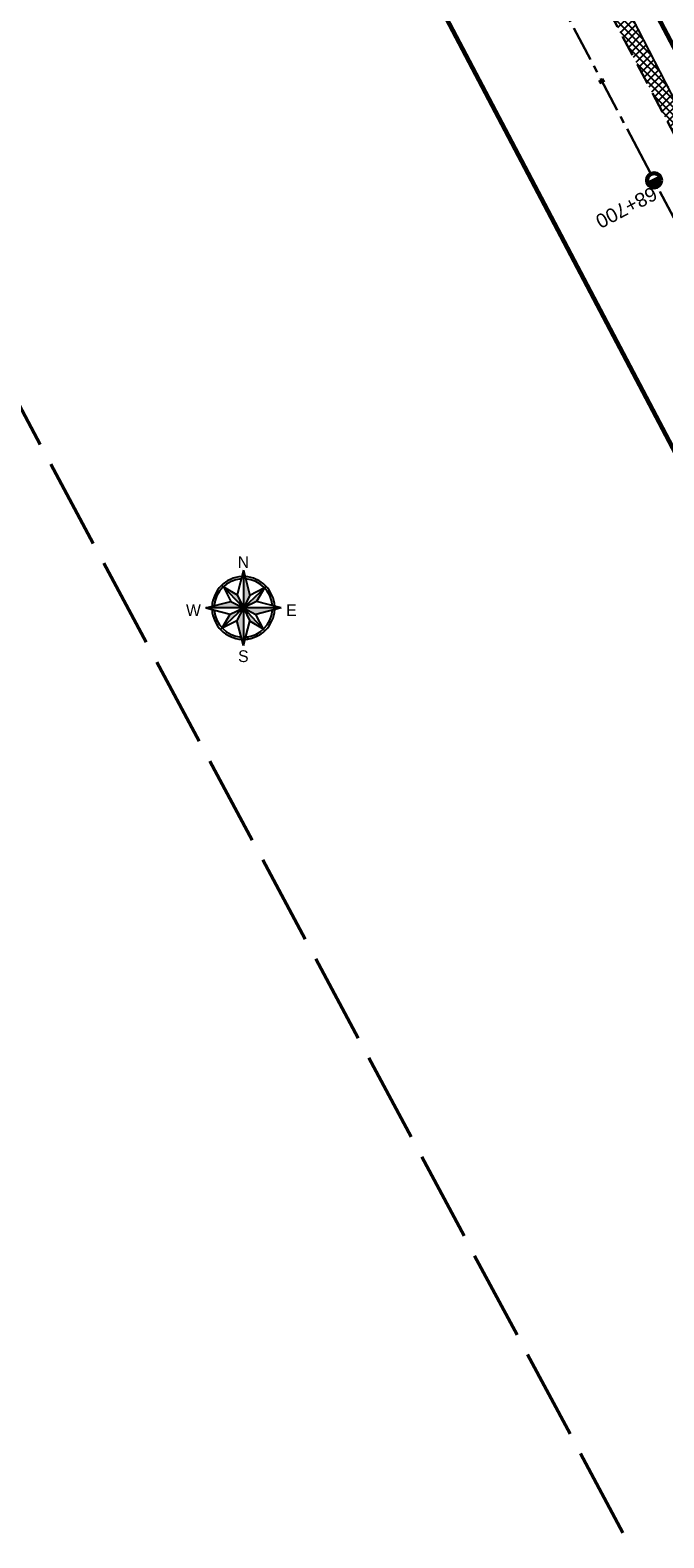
# Model space of a CAD drawing. Header units: metres. Extents: x 7529615 to 7533751, y 5721195 to 5727898.
# Tile 62 of 138: x 7530686 to 7530743, y 5725713 to 5725848. Entities that reach past the tile are written whole.
import ezdxf
from ezdxf.enums import TextEntityAlignment as Align

# ---------------------------------------------------------------- set-up
doc = ezdxf.new("R2010")
doc.units = ezdxf.units.M
for name, pattern in [('CENTER', [50.8, 31.75, -6.35, 6.35, -6.35]), ('HIDDEN', [9.525, 6.35, -3.175]), ('L_0_09', [2.5, 2, -0.5])]:
    doc.linetypes.add(name, pattern=pattern)
for name, color, linetype in [('C-DROGI-SYTUACJA-ETYKIETY', 7, 'Continuous'), ('D-hatch-pobocza', 131, 'Continuous'), ('D-pobocza', 60, 'Continuous'), ('D-rowy', 160, 'Continuous'), ('D-skarpa', 2, 'Continuous')]:
    doc.layers.add(name, color=color, linetype=linetype)
for name, color, linetype, lineweight in [('D-krawędzie', 3, 'Continuous', 30), ('D-opisy', 2, 'Continuous', 30), ('D-oś', 2, 'CENTER', 30), ('D-pas-drogowy', 7, 'HIDDEN', 50), ('PARSI', 252, 'Continuous', 13)]:
    doc.layers.add(name, color=color, linetype=linetype, lineweight=lineweight)
doc.layers.add('zakres-mdcp', color=7, linetype='L_0_09', lineweight=50, true_color=0xff05ff)
doc.styles.add('North Arrow Text', font='txt', dxfattribs={"height": 0.1})
doc.styles.get("Standard").update_dxf_attribs({"font": 'arial.ttf'})

# ---------------------------------------------------------------- blocks, each defined once
blk = doc.blocks.new('KRZYZ')
at = {"layer": 'PARSI'}
for p, q in [((5, 0), (-5, 0)), ((0, -5), (0, 5))]:
    blk.add_line(p, q, dxfattribs=at)
blk = doc.blocks.new('orientacja')
at = {"layer": 'D-opisy', "lineweight": 25}
h = blk.add_hatch(color=256, dxfattribs=at)
h.paths.add_polyline_path([(6529063.97, 5548109.12), (6529063.97, 5548093.21), (6529066.73, 5548098.47)])
h.paths.add_polyline_path([(6529072.97, 5548101.66), (6529063.97, 5548093.21), (6529069.55, 5548095.88)])
h.paths.add_polyline_path([(6529079.89, 5548093.21), (6529063.97, 5548093.21), (6529069.23, 5548090.45)])
h.paths.add_polyline_path([(6529063.97, 5548093.21), (6529066.65, 5548087.63), (6529072.42, 5548084.21)])
h.paths.add_polyline_path([(6529063.97, 5548093.21), (6529061.21, 5548087.94), (6529063.97, 5548077.29)])
h.paths.add_polyline_path([(6529063.97, 5548093.21), (6529058.4, 5548090.53), (6529054.98, 5548084.75)])
h.paths.add_polyline_path([(6529058.71, 5548095.97), (6529048.06, 5548093.21), (6529063.97, 5548093.21)])
h.paths.add_polyline_path([(6529061.29, 5548098.78), (6529055.52, 5548102.2), (6529063.97, 5548093.21)])
for points in [[(6529063.97, 5548109.12), (6529061.29, 5548098.78)], [(6529063.97, 5548109.12), (6529063.97, 5548077.29)], [(6529063.97, 5548109.12), (6529066.73, 5548098.47)], [(6529052.23, 5548099.36), (6529053.04, 5548098.94)], [(6529063.97, 5548093.21), (6529054.89, 5548102.87)], [(6529055.52, 5548102.2), (6529058.71, 5548095.97)], [(6529055.52, 5548102.2), (6529061.29, 5548098.78)], [(6529061.29, 5548098.78), (6529063.97, 5548093.21)], [(6529063.97, 5548093.21), (6529073.64, 5548102.28)], [(6529066.73, 5548098.47), (6529063.97, 5548093.21)], [(6529072.97, 5548101.66), (6529066.73, 5548098.47)], [(6529072.97, 5548101.66), (6529069.55, 5548095.88)], [(6529075.92, 5548098.95), (6529075.1, 5548098.55)], [(6529048.06, 5548093.21), (6529058.71, 5548095.97)], [(6529079.89, 5548093.21), (6529048.06, 5548093.21)], [(6529048.06, 5548093.21), (6529058.4, 5548090.53)], [(6529063.97, 5548093.21), (6529054.31, 5548084.13)], [(6529058.4, 5548090.53), (6529063.97, 5548093.21)], [(6529058.71, 5548095.97), (6529063.97, 5548093.21)], [(6529063.97, 5548093.21), (6529061.21, 5548087.94)], [(6529069.55, 5548095.88), (6529063.97, 5548093.21)], [(6529063.97, 5548093.21), (6529073.05, 5548083.54)], [(6529063.97, 5548093.21), (6529069.23, 5548090.45)], [(6529063.97, 5548093.21), (6529066.65, 5548087.63)], [(6529079.89, 5548093.21), (6529069.23, 5548090.45)], [(6529079.89, 5548093.21), (6529069.55, 5548095.88)], [(6529052.02, 5548087.46), (6529052.85, 5548087.86)], [(6529054.98, 5548084.75), (6529058.4, 5548090.53)], [(6529054.98, 5548084.75), (6529061.21, 5548087.94)], [(6529063.97, 5548077.29), (6529061.21, 5548087.94)], [(6529063.97, 5548077.29), (6529066.65, 5548087.63)], [(6529072.42, 5548084.21), (6529066.65, 5548087.63)], [(6529072.42, 5548084.21), (6529069.23, 5548090.45)], [(6529074.9, 5548087.47), (6529075.71, 5548087.05)], [(6529065.76, 5548080.99), (6529065.89, 5548080.09)], [(6529069.32, 5548082.08), (6529069.72, 5548081.26)]]:
    blk.add_lwpolyline(points, dxfattribs=at)
for radius, start, end in [(13.26, 92.99502, 177.00498), (12.34, 94.34345, 175.65655), (13.26, 2.99502, 87.00498), (12.34, 4.34345, 85.65655), (13.26, 182.99502, 267.00498), (12.34, 184.34345, 265.65655), (13.26, 272.99502, 357.00498), (12.34, 274.34345, 355.65655)]:
    blk.add_arc((6529063.97, 5548093.21), radius, start, end, dxfattribs=at)
at = {"layer": 'D-opisy', "lineweight": 25, "xscale": 0.6489600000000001, "yscale": 0.6489600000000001, "zscale": 0.6489600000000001, "rotation": 306.822681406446}
blk.add_blockref('KRZYZ', (6529063.97, 5548093.21), dxfattribs=at)
at = {"layer": 'D-opisy', "lineweight": 25, "style": 'North Arrow Text'}
for s, p in [('N', (6529063.97, 5548108.61)), ('W', (6529042.87, 5548088.29)), ('E', (6529084.28, 5548088.29)), ('S', (6529063.97, 5548068.88))]:
    blk.add_text(s, height=4.96, dxfattribs=at).set_placement(p, align=Align.BOTTOM_CENTER)
blk = doc.blocks.new('kilometraz')
at = {"linetype": 'ByBlock', "lineweight": -2}
blk.add_hatch(color=0, dxfattribs=at).paths.add_polyline_path([(0, -0.28125, 0.41421356), (0.28125, 0, 0.41421356), (0, 0.28125)])
at = {"color": 0, "linetype": 'ByBlock', "lineweight": -2}
blk.add_line((0, 0.28125), (0, -0.28125), dxfattribs=at)
blk.add_circle((0, 0), 0.28125, dxfattribs=at)
blk = doc.blocks.new('AeccTickLine')
at = {"color": 0, "linetype": 'ByBlock', "lineweight": -2}
blk.add_line((0, 1), (0, -1), dxfattribs=at)

msp = doc.modelspace()

# ---------------------------------------------------------------- hatches: boundary and pattern name
at = {"layer": 'D-hatch-pobocza'}
h = msp.add_hatch(dxfattribs=at)
h.set_pattern_fill('ANSI37', color=256, scale=0.15, style=0)
h.set_pattern_definition([(45, (0, 0), (-0.33675960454, 0.33675960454), []), (135, (0, 0), (-0.33675960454, -0.33675960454), [])])
h.paths.add_polyline_path([(7530720.98, 5725884.44), (7530708.37, 5725908.34), (7530695.8, 5725932.28), (7530687.36, 5725949.02), (7530675.51, 5725970.87), (7530663.29, 5725994.02), (7530649.63, 5726020.19), (7530635.9, 5726046.17), (7530600.685, 5726114.059), (7530599.743, 5726113.515), (7530641.555, 5726032.008), (7530660.961, 5725995.07), (7530689.128, 5725941.54), (7530707.336, 5725907.032), (7530725.256, 5725873.093), (7530743.97, 5725837.654), (7530770.527, 5725787.119), (7530787.864, 5725754.267), (7530809.813, 5725712.702), (7530812.028, 5725712.541), (7530798.84, 5725737.15), (7530787.35, 5725758.8), (7530776.05, 5725780.2), (7530760.43, 5725809.79), (7530749.22, 5725830.63), (7530733.52, 5725861.06)])

# ---------------------------------------------------------------- linework, layer by layer
at = {"layer": 'D-krawędzie', "linetype": 'HIDDEN', "ltscale": 0.3, "flags": 128}
msp.add_lwpolyline([(7530572.01, 5726166.06), (7530620.381, 5726072.761), (7530641.555, 5726032.008), (7530660.961, 5725995.07), (7530689.128, 5725941.54), (7530707.336, 5725907.032), (7530725.256, 5725873.093), (7530743.97, 5725837.654), (7530770.527, 5725787.119), (7530787.864, 5725754.267), (7530809.898, 5725712.542), (7530824.739, 5725684.389), (7530840.856, 5725653.693), (7530860.675, 5725616.154), (7530865.283, 5725607.394), (7530878.05, 5725583.08), (7530918.172, 5725507.178), (7530950.163, 5725446.305), (7530993.419, 5725364.265), (7531022.766, 5725308.719), (7531053.81, 5725249.872), (7531081.166, 5725197.875), (7531103.902, 5725154.541), (7531128.123, 5725108.448), (7531149.3, 5725068.25), (7531167.38, 5725033.767), (7531197.165, 5724976.988), (7531228.151, 5724918.034), (7531253.153, 5724870.491), (7531286.796, 5724806.654), (7531306.74, 5724768.665), (7531335.094, 5724714.652), (7531357.319, 5724672.439), (7531373.645, 5724641.454), (7531392.162, 5724605.999), (7531418.48, 5724555.853), (7531439.727, 5724515.582), (7531468.399, 5724461.077), (7531491.782, 5724416.528), (7531531.99, 5724339.833), (7531557.227, 5724291.659), (7531569.852, 5724267.577), (7531591.376, 5724226.548), (7531610.004, 5724191.103), (7531616.883, 5724177.999), (7531629.985, 5724153.025), (7531641.007, 5724132.022), (7531664.906, 5724087.617), (7531677.644, 5724064.786), (7531683.112, 5724054.988), (7531686.753, 5724048.18), (7531695.448, 5724031.697), (7531703.749, 5724015.917), (7531709.214, 5724005.514), (7531719.389, 5723986.147), (7531726.295, 5723973), (7531732.741, 5723960.736), (7531735.13, 5723956.19)], dxfattribs=at)
at = {"layer": 'D-oś', "ltscale": 0.1}
msp.add_lwpolyline([(7530915.075, 5725505.546), (7530874.954, 5725581.449), (7530862.185, 5725605.765), (7530857.579, 5725614.523), (7530837.759, 5725652.063), (7530821.642, 5725682.76), (7530806.803, 5725710.907), (7530784.769, 5725752.633), (7530767.43, 5725785.489), (7530740.873, 5725836.023), (7530722.161, 5725871.458), (7530704.24, 5725905.399), (7530686.032, 5725939.909), (7530657.862, 5725993.442), (7530638.453, 5726030.387), (7530594.845, 5726110.895), (7530594.845, 5726110.895), (7530594.845, 5726110.895), (7530540.21, 5726214.45)], dxfattribs=at)
at = {"layer": 'D-pas-drogowy', "ltscale": 0.2, "flags": 128}
msp.add_lwpolyline([(7531633.019, 5724182.834, 0.4, 0.4, 0), (7531617.559, 5724211.608, 0.4, 0.4, 0), (7531566.784, 5724302.736, 0.4, 0.4, 0), (7531538.419, 5724356.47, 0.4, 0.4, 0), (7531526.32, 5724379.39, 0.4, 0.4, 0), (7531516.102, 5724393.607, 0.4, 0.4, 0.0014851), (7531513.78, 5724396.838, 0.4, 0.4, 0), (7531501.87, 5724413.41, 0.4, 0.4, 0), (7531474.926, 5724464.508, 0.4, 0.4, 0), (7531446.2, 5724518.992, 0.4, 0.4, 0), (7531424.962, 5724559.262, 0.4, 0.4, 0), (7531398.444, 5724609.566, 0.4, 0.4, 0), (7531379.647, 5724645.216, 0.4, 0.4, 0), (7531365.23, 5724672.56, 0.4, 0.4, 0), (7531341.306, 5724717.915, 0.4, 0.4, 0), (7531312.9, 5724771.789, 0.4, 0.4, 0), (7531292.591, 5724810.307, 0.4, 0.4, 0), (7531259.392, 5724873.271, 0.4, 0.4, 0), (7531233.74, 5724921.923, 0.4, 0.4, 0), (7531203.073, 5724980.092, 0.4, 0.4, 0), (7531173.471, 5725036.225, 0.4, 0.4, 0), (7531168.27, 5725046.09, 0.4, 0.4, 0), (7531172.29, 5725062.58, 0.4, 0.4, 0), (7531166.31, 5725074.58, 0.4, 0.4, 0), (7531150.32, 5725079.6, 0.4, 0.4, 0), (7531141.5, 5725096.43, 0.4, 0.4, 0), (7531109.312, 5725157.814, 0.4, 0.4, 0), (7531086.641, 5725201.048, 0.4, 0.4, 0), (7531059.198, 5725253.384, 0.4, 0.4, 0), (7531028.207, 5725312.489, 0.4, 0.4, 0), (7530999.105, 5725367.99, 0.4, 0.4, 0), (7530956.248, 5725449.725, 0.4, 0.4, 0), (7530924.398, 5725510.464, 0.4, 0.4, 0), (7530897.51, 5725561.74, 0.4, 0.4, 0), (7530894.46, 5725566.14, 0.4, 0.4, 0), (7530892.16, 5725570.49, 0.4, 0.4, 0), (7530869.363, 5725613.307, 0.4, 0.4, 0), (7530861.694, 5725627.705, 0.4, 0.4, 0), (7530852.74, 5725644.52, 0.4, 0.4, 0), (7530831.51, 5725684.2, 0.4, 0.4, 0), (7530811.13, 5725722.52, 0.4, 0.4, 0), (7530792.348, 5725757.941, 0.4, 0.4, 0), (7530768.03, 5725803.8, 0.4, 0.4, 0), (7530748.769, 5725840.179, 0.4, 0.4, 0), (7530727.7, 5725879.97, 0.4, 0.4, 0), (7530712.098, 5725909.545, 0.4, 0.4, 0), (7530693.644, 5725944.645, 0.4, 0.4, 0), (7530665.702, 5725997.539, 0.4, 0.4, 0), (7530641.76, 5726042.88, 0.4, 0.4, 0), (7530616.5, 5726091.48, 0.4, 0.4, 0), (7530604.628, 5726114.32, 0.4, 0.4, -0.0077628), (7530602.5, 5726118.43, 0.4, 0.4, 0), (7530603.992, 5726123.395, 0.4, 0.4, 0), (7530606.53, 5726131.84, 0.4, 0.4, 0), (7530603.27, 5726136.83, 0.4, 0.4, 0), (7530593.776, 5726151.369, 0.4, 0.4, 0), (7530590.203, 5726156.84, 0.4, 0.4, 0), (7530583.3, 5726167.41, 0.4, 0.4, 0), (7530580.578, 5726170.428, 0.4, 0.4, 0), (7530575.85, 5726175.67, 0.4, 0.4, 0), (7530569.01, 5726186.66, 0.4, 0.4, 0), (7530562.555, 5726199.189, 0.4, 0.4, 0), (7530555.67, 5726211.39, 0.4, 0.4, 0), (7530548.29, 5726224.23, 0.4, 0.4, 0), (7530540.58, 5726237.71, 0.4, 0.4, 0), (7530532.68, 5726252.65, 0.4, 0.4, 0), (7530524.06, 5726269.35, 0.4, 0.4, 0), (7530502.82, 5726309.91, 0.4, 0.4, 0), (7530488.83, 5726336.63, 0.4, 0.4, 0), (7530466.03, 5726380.16, 0.4, 0.4, 0), (7530438.47, 5726432.77, 0.4, 0.4, 0), (7530424.53, 5726459.09, 0.4, 0.4, 0), (7530401.63, 5726502.97, 0.4, 0.4, 0), (7530383.38, 5726538.06, 0.4, 0.4, 0), (7530353.97, 5726593.52, 0.4, 0.4, 0), (7530338.47, 5726622.74, 0.4, 0.4, 0), (7530322.01, 5726653.88, 0.4, 0.4, 0), (7530297.54, 5726700.33, 0.4, 0.4, 0), (7530287.38, 5726719.6, 0.4, 0.4, 0), (7530285.95, 5726722.316, 0.4, 0.4, 0), (7530280.26, 5726733.12, 0.4, 0.4, 0), (7530266.73, 5726758.74, 0.4, 0.4, 0), (7530260.42, 5726770.47, 0.4, 0.4, 0), (7530253.25, 5726783.82, 0.4, 0.4, 0), (7530244.95, 5726799.33, 0.4, 0.4, 0), (7530239.39, 5726808.49, 0.4, 0.4, 0), (7530238.29, 5726807.9, 0.4, 0.4, 0), (7530218.11, 5726850.67, 0.4, 0.4, 0), (7530175.907, 5726928.168, 0.4, 0.4, 0), (7530096.68, 5727076.15, 0.4, 0.4, 0), (7530094.68, 5727079.89, 0.4, 0.4, 0), (7530064.597, 5727135.523, 0.4, 0.4, 0), (7530046.731, 5727168.892, 0.4, 0.4, 0), (7530025.803, 5727208.461, 0.4, 0.4, 0), (7530012.847, 5727232.979, 0.4, 0.4, 0), (7529994.15, 5727268.45, 0.4, 0.4, 0), (7529981.671, 5727291.93, 0.4, 0.4, 0), (7529949.89, 5727351.73, 0.4, 0.4, 0), (7529924.75, 5727399.03, 0.4, 0.4, 0), (7529915.516, 5727417.1, 0.4, 0.4, 0), (7529885.83, 5727475.19, 0.4, 0.4, 0), (7529862.56, 5727519.97, 0.4, 0.4, 0), (7529852.985, 5727538.191, 0.4, 0.4, 0), (7529836.513, 5727569.511, 0.4, 0.4, 0), (7529815.369, 5727609.141, 0.4, 0.4, 0), (7529792.795, 5727651.247, 0.4, 0.4, 0), (7529774.199, 5727685.858, 0.4, 0.4, 0), (7529746.966, 5727736.059, 0.4, 0.4, 0), (7529733.92, 5727757.62, 0.4, 0.4, 0), (7529708.607, 5727806.389, 0.4, 0.4, 0), (7529688.492, 5727796.345, 0.4, 0.4, 0), (7529723.55, 5727729.88, 0.4, 0.4, 0), (7529725.42, 5727730.2, 0.4, 0.4, 0), (7529735.38, 5727711.28, 0.4, 0.4, 0), (7529739.21, 5727707.77, 0.4, 0.4, 0), (7529753.31, 5727681.13, 0.4, 0.4, 0), (7529755.178, 5727682.114, 0.4, 0.4, 0), (7529792.102, 5727611.923, 0.4, 0.4, 0), (7529811.741, 5727574.662, 0.4, 0.4, 0), (7529835.194, 5727530.193, 0.4, 0.4, 0), (7529857.56, 5727487.787, 0.4, 0.4, 0), (7529875.155, 5727454.426, 0.4, 0.4, 0), (7529890.63, 5727425.131, 0.4, 0.4, 0), (7529900.671, 5727406.159, 0.4, 0.4, 0), (7529953.284, 5727306.747, 0.4, 0.4, 0), (7529983.208, 5727250.207, 0.4, 0.4, 0), (7530015.379, 5727189.42, 0.4, 0.4, 0), (7530062.319, 5727099.625, 0.4, 0.4, 0), (7530100.06, 5727027.16, 0.4, 0.4, 0), (7530105.06, 5727018.32, 0.4, 0.4, 0), (7530143.175, 5726945.066, 0.4, 0.4, 0), (7530170.547, 5726892.961, 0.4, 0.4, 0), (7530195.92, 5726850.75, 0.4, 0.4, 0), (7530194.71, 5726849.15, 0.4, 0.4, 0), (7530197.22, 5726845.06, 0.4, 0.4, 0), (7530254.03, 5726738.21, 0.4, 0.4, 0), (7530261.371, 5726724.163, 0.4, 0.4, 0), (7530281.54, 5726685.57, 0.4, 0.4, 0), (7530289.214, 5726671.967, 0.4, 0.4, 0), (7530300.51, 5726651.778, 0.4, 0.4, 0), (7530303.939, 5726645.168, 0.4, 0.4, 0), (7530334.708, 5726583.665, 0.4, 0.4, 0), (7530397.759, 5726458.5, 0.4, 0.4, 0), (7530450.41, 5726357.28, 0.4, 0.4, 0), (7530482.4, 5726303.41, 0.4, 0.4, 0), (7530483.688, 5726301.003, 0.4, 0.4, 0), (7530491.35, 5726283.94, 0.4, 0.4, 0), (7530512.67, 5726243.78, 0.4, 0.4, 0), (7530529.43, 5726209.46, 0.4, 0.4, 0), (7530571.29, 5726130.56, 0.4, 0.4, 0), (7530581.28, 5726107.21, 0.4, 0.4, 0), (7530591.16, 5726088.44, 0.4, 0.4, 0), (7530597.42, 5726080.68, 0.4, 0.4, 0), (7530607.21, 5726063.51, 0.4, 0.4, 0), (7530610.82, 5726061.93, 0.4, 0.4, 0), (7530634.935, 5726016.147, 0.4, 0.4, 0), (7530642.914, 5726001.078, 0.4, 0.4, 0), (7530695.12, 5725902.09, 0.4, 0.4, 0), (7530708.718, 5725876.303, 0.4, 0.4, 0), (7530755.54, 5725787.51, 0.4, 0.4, 0), (7530802.56, 5725694.925, 0.4, 0.4, 0), (7530840.085, 5725624.059, 0.4, 0.4, 0), (7530865.243, 5725577.494, 0.4, 0.4, 0), (7530914.557, 5725484.684, 0.4, 0.4, 0), (7530964.182, 5725390.836, 0.4, 0.4, 0), (7531008.007, 5725307.954, 0.4, 0.4, 0), (7531059.253, 5725211.041, 0.4, 0.4, 0), (7531127.66, 5725081.67, 0.4, 0.4, 0), (7531345.12, 5724669.94, 0.4, 0.4, 0), (7531388.464, 5724586.93, 0.4, 0.4, 0), (7531412.35, 5724541.183, 0.4, 0.4, 0), (7531482.09, 5724407.62, 0.4, 0.4, 0), (7531504.02, 5724366.79, 0.4, 0.4, 0), (7531519.374, 5724337.52, 0.4, 0.4, 0), (7531563.749, 5724252.932, 0.4, 0.4, 0), (7531602.175, 5724179.681, 0.4, 0.4, 0), (7531619.177, 5724147.204, 0.4, 0.4, 0), (7531625.038, 5724135.635, 0.4, 0.4, 0), (7531656.796, 5724073.316, 0.4, 0.4, 0), (7531675.12, 5724037.36, 0.4, 0.4, 0), (7531682.71, 5724022.92, 0.4, 0.4, 0), (7531705.565, 5723979.811, 0.4, 0.4, 0), (7531736.606, 5723921.262, 0.4, 0.4, 0), (7531750.46, 5723895.13, 0.4, 0.4, 0), (7531740.77, 5723886.56, 0.4, 0.4, 0), (7531732.86, 5723885, 0.4, 0.4, 0), (7531722.18, 5723887.77, 0.4, 0.4, 0), (7531729.87, 5723862.17, 0.4, 0.4, 0), (7531742.92, 5723861.93, 0.4, 0.4, 0), (7531763.71, 5723859.52, 0.4, 0.4, 0), (7531768.42, 5723854.12, 0.4, 0.4, 0), (7531787.42, 5723817.97, 0.4, 0.4, 0), (7531795.57, 5723809.82, 0.4, 0.4, 0), (7531816.347, 5723819.85, 0.4, 0.4, 0), (7531816.347, 5723819.85, 0.4, 0.4, 0), (7531805.06, 5723843.23, 0.4, 0.4, 0), (7531803.61, 5723886.23, 0.4, 0.4, 0), (7531803.61, 5723886.23, 0.4, 0.4, 0), (7531780.08, 5723929.25, 0.4, 0.4, 0), (7531758.69, 5723936.76, 0.4, 0.4, 0), (7531749.359, 5723946.412, 0.4, 0.4, 0), (7531742.71, 5723953.29, 0.4, 0.4, 0), (7531735.177, 5723967.878, 0.4, 0.4, 0), (7531722.37, 5723992.68, 0.4, 0.4, 0), (7531705.042, 5724030.886, 0.4, 0.4, 0), (7531699.47, 5724043.17, 0.4, 0.4, 0), (7531692.69, 5724058.11, 0.4, 0.4, 0), (7531679.672, 5724084.017, 0.4, 0.4, 0), (7531674.55, 5724094.21, 0.4, 0.4, 0), (7531666.633, 5724114.003, 0.4, 0.4, 0), (7531649, 5724153.82, 0.4, 0.4, 0), (7531641.49, 5724149.34, 0.4, 0.4, 0), (7531626.04, 5724179.34, 0.4, 0.4, 0), (7531633.03, 5724182.84, 0, 0, 0)], format="xyseb", dxfattribs=at)
at = {"layer": 'D-pobocza'}
msp.add_lwpolyline([(7530798.84, 5725737.15), (7530787.35, 5725758.8), (7530776.05, 5725780.2), (7530760.43, 5725809.79), (7530749.22, 5725830.63), (7530733.52, 5725861.06), (7530720.98, 5725884.44), (7530708.37, 5725908.34), (7530695.8, 5725932.28), (7530687.36, 5725949.02), (7530675.51, 5725970.87), (7530663.29, 5725994.02), (7530649.63, 5726020.19), (7530635.9, 5726046.17), (7530600.685, 5726114.059), (7530599.743, 5726113.515)], dxfattribs=at)
at = {"layer": 'D-rowy', "linetype": 'HIDDEN', "ltscale": 0.1, "const_width": 0.4, "flags": 128}
msp.add_lwpolyline([(7530741.879, 5725849.304), (7530762.299, 5725810.645)], dxfattribs=at)
at = {"layer": 'D-skarpa', "linetype": 'Continuous'}
msp.add_lwpolyline([(7530751.841, 5725841.804, 0.0002369), (7530777.323, 5725793.793)], format="xyb", dxfattribs=at)
at = {"layer": 'zakres-mdcp', "color": 202, "lineweight": 50, "ltscale": 4, "flags": 128}
msp.add_lwpolyline([(7531758.716, 5723850.032), (7531728.332, 5723851.794), (7531693.814, 5723894.136), (7531508.569, 5724248.602), (7531193.64, 5724847.394), (7530844.997, 5725516.068), (7530405.871, 5726335.327), (7530096.993, 5726929.301), (7529784.459, 5727520.373), (7529614.644, 5727842.41), (7529717.957, 5727897.667), (7529956.258, 5727449.278), (7530409.857, 5726589.568), (7530617.799, 5726197.499), (7530696.376, 5726240.903), (7530727.021, 5726177.862), (7530650.299, 5726135.481), (7530758.301, 5725929.636), (7531064.675, 5725351.856), (7531385.887, 5724741.515), (7531581.6, 5724370.323), (7531686.001, 5724174.745), (7531797.117, 5723955.134), (7531838.087, 5723957.501), (7531858.457, 5723931.987), (7531819.328, 5723892.549), (7531820.891, 5723857.614), (7531768.235, 5723832.41), (7531758.716, 5723850.032)], dxfattribs=at)

# ---------------------------------------------------------------- block references
at = {"layer": 'C-DROGI-SYTUACJA-ETYKIETY', "color": 2, "linetype": 'Continuous', "lineweight": 60, "xscale": 0.25, "yscale": 0.25, "zscale": 0.25, "rotation": 297.8366923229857}
msp.add_blockref('AeccTickLine', (7530737.133, 5725843.104), dxfattribs=at)
at = {"layer": 'C-DROGI-SYTUACJA-ETYKIETY', "color": 10, "linetype": 'Continuous', "lineweight": 60, "xscale": 2.249999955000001, "yscale": 2.249999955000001, "zscale": 2.249999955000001, "rotation": 297.723067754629}
msp.add_blockref('kilometraz', (7530741.8, 5725834.259), dxfattribs=at)
at = {"layer": 'D-opisy', "xscale": 0.2109375, "yscale": 0.2109375, "zscale": 0.2109375}
msp.add_blockref('orientacja', (6153480.738, 4555495.247), dxfattribs=at)

# ---------------------------------------------------------------- texts
at = {"layer": 'C-DROGI-SYTUACJA-ETYKIETY', "color": 2}
msp.add_text('68+700', height=1.25, rotation=207.72307, dxfattribs=at).set_placement((7530741.642, 5725833.753))

doc.saveas('drawing.dxf')
